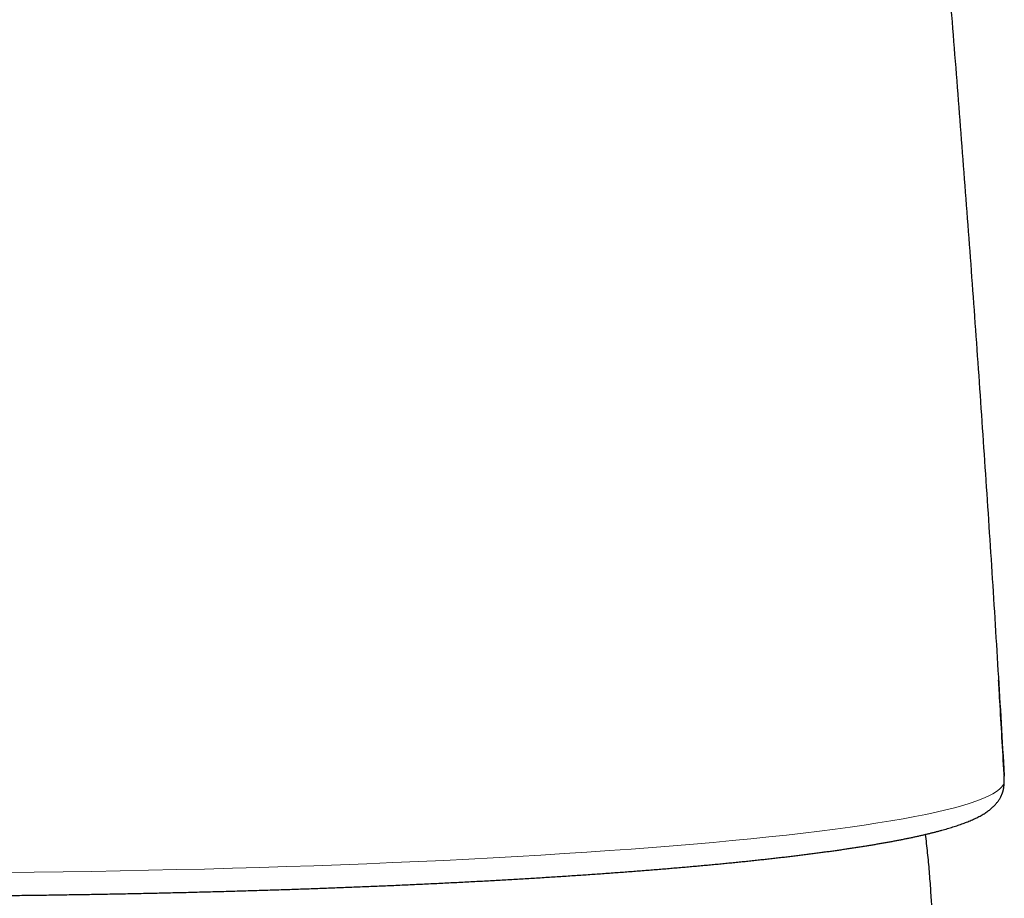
# Model space of a CAD drawing. Header units: millimetres. Extents: x 8 to 524, y 12 to 399.
# Tile 125 of 133: x 277 to 298, y 362 to 381. Entities that reach past the tile are written whole.
import ezdxf

# ---------------------------------------------------------------- set-up
doc = ezdxf.new("R2010")
doc.units = ezdxf.units.MM

msp = doc.modelspace()

# ---------------------------------------------------------------- linework, layer by layer
at = {"color": 7, "linetype": 'Continuous', "lineweight": 30}
msp.add_line((297.942, 364.629), (297.942, 364.615), dxfattribs=at)
at = {"color": 252, "linetype": 'Continuous', "lineweight": 0, "flags": 128}
msp.add_lwpolyline([(276.726, 362.568), (277.339, 362.575), (277.951, 362.583), (278.559, 362.593), (279.164, 362.604), (279.766, 362.616), (280.364, 362.629), (280.957, 362.643), (281.546, 362.659), (282.129, 362.676), (282.707, 362.694), (283.279, 362.713), (283.845, 362.734), (284.404, 362.756), (284.956, 362.778), (285.501, 362.802), (286.038, 362.827), (286.567, 362.854), (287.088, 362.881), (287.6, 362.909), (288.102, 362.938), (288.596, 362.969), (289.079, 363), (289.553, 363.033), (290.016, 363.066), (290.469, 363.1), (290.911, 363.135), (291.341, 363.171), (291.76, 363.208), (292.167, 363.246), (292.562, 363.285), (292.945, 363.324), (293.316, 363.365), (293.673, 363.406), (294.018, 363.447), (294.349, 363.49), (294.667, 363.533), (294.971, 363.577), (295.261, 363.621), (295.537, 363.666), (295.799, 363.711), (296.047, 363.757), (296.28, 363.804), (296.498, 363.851), (296.701, 363.898), (296.89, 363.946), (297.063, 363.994), (297.221, 364.043), (297.364, 364.092), (297.491, 364.141), (297.603, 364.19), (297.7, 364.24), (297.78, 364.289), (297.845, 364.339), (297.894, 364.389), (297.928, 364.439)], dxfattribs=at)
at = {"color": 252, "linetype": 'Continuous', "lineweight": 0}
msp.add_arc((297.432, 364.411), 0.496, 333.0005, 3.2994, dxfattribs=at)
at = {"color": 7, "linetype": 'Continuous', "lineweight": 30}
for points, knots in [([(295.444, 395.799), (295.519, 395.058), (295.67, 393.577), (295.887, 391.353), (296.098, 389.13), (296.301, 386.905), (296.497, 384.68), (296.687, 382.454), (296.869, 380.228), (297.043, 378.001), (297.211, 375.774), (297.372, 373.546), (297.526, 371.317), (297.672, 369.088), (297.812, 366.859), (297.899, 365.372), (297.942, 364.629)], [0, 0, 0, 0, 0.071429, 0.142857, 0.214286, 0.285714, 0.357143, 0.428571, 0.5, 0.571429, 0.642857, 0.714286, 0.785714, 0.857143, 0.928571, 1, 1, 1, 1]), ([(297.94, 364.661), (297.91, 365.18), (297.872, 365.845), (297.831, 366.511), (297.822, 366.657)], [0, 0, 0, 0, 0.779698, 1, 1, 1, 1]), ([(297.875, 364.185), (297.878, 364.192), (297.884, 364.204), (297.891, 364.222), (297.898, 364.238), (297.903, 364.252), (297.908, 364.267), (297.912, 364.279), (297.916, 364.292), (297.92, 364.305), (297.923, 364.321), (297.927, 364.335), (297.929, 364.347), (297.931, 364.358), (297.933, 364.368), (297.934, 364.38), (297.936, 364.393), (297.938, 364.407), (297.939, 364.419), (297.94, 364.43), (297.941, 364.441), (297.942, 364.452), (297.943, 364.462), (297.943, 364.474), (297.944, 364.484), (297.944, 364.493), (297.944, 364.5), (297.944, 364.504), (297.944, 364.508), (297.944, 364.513), (297.944, 364.519), (297.945, 364.527), (297.945, 364.537), (297.945, 364.549), (297.944, 364.562), (297.944, 364.578), (297.944, 364.595), (297.943, 364.608), (297.943, 364.615)], [0, 0, 0, 0, 0.040389, 0.074288, 0.101806, 0.123136, 0.139268, 0.15505, 0.171799, 0.204511, 0.236729, 0.267688, 0.293355, 0.317174, 0.341473, 0.369595, 0.401551, 0.435904, 0.464545, 0.492518, 0.519896, 0.547768, 0.576543, 0.60622, 0.636599, 0.662922, 0.677094, 0.688572, 0.698127, 0.71156, 0.730064, 0.75363, 0.782241, 0.815877, 0.854509, 0.898105, 0.94662, 1, 1, 1, 1]), ([(297.942, 364.629), (297.942, 364.629), (297.942, 364.629), (297.942, 364.63), (297.942, 364.632), (297.942, 364.634), (297.942, 364.638), (297.942, 364.643), (297.941, 364.648), (297.941, 364.654), (297.941, 364.658), (297.941, 364.66), (297.941, 364.661)], [0, 0, 0, 0, 0.009415, 0.039527, 0.088984, 0.185075, 0.315644, 0.448365, 0.60425, 0.783303, 0.985522, 1, 1, 1, 1]), ([(273.635, 362.064), (273.705, 362.064), (273.803, 362.064), (273.948, 362.064), (274.073, 362.064), (274.221, 362.064), (274.378, 362.065), (274.542, 362.065), (274.711, 362.066), (274.885, 362.066), (275.063, 362.067), (275.243, 362.068), (275.425, 362.069), (275.609, 362.07), (275.794, 362.072), (275.981, 362.073), (276.169, 362.075), (276.358, 362.076), (276.547, 362.078), (276.737, 362.08), (276.928, 362.082), (277.119, 362.085), (277.31, 362.087), (277.501, 362.089), (277.693, 362.092), (277.885, 362.095), (278.077, 362.098), (278.269, 362.101), (278.461, 362.104), (278.653, 362.107), (278.845, 362.11), (279.037, 362.114), (279.229, 362.118), (279.42, 362.121), (279.612, 362.125), (279.803, 362.13), (279.994, 362.134), (280.184, 362.138), (280.374, 362.143), (280.564, 362.147), (280.754, 362.152), (280.943, 362.157), (281.132, 362.162), (281.321, 362.167), (281.509, 362.172), (281.696, 362.177), (281.883, 362.183), (282.07, 362.189), (282.256, 362.194), (282.442, 362.2), (282.627, 362.206), (282.811, 362.212), (282.995, 362.219), (283.178, 362.225), (283.361, 362.232), (283.543, 362.238), (283.724, 362.245), (283.905, 362.252), (284.085, 362.259), (284.265, 362.266), (284.443, 362.273), (284.621, 362.281), (284.799, 362.288), (284.975, 362.296), (285.151, 362.304), (285.326, 362.312), (285.5, 362.32), (285.673, 362.328), (285.846, 362.336), (286.018, 362.344), (286.188, 362.353), (286.358, 362.361), (286.527, 362.37), (286.696, 362.379), (286.863, 362.388), (287.029, 362.397), (287.195, 362.406), (287.359, 362.415), (287.523, 362.425), (287.686, 362.434), (287.847, 362.444), (288.008, 362.454), (288.168, 362.464), (288.326, 362.473), (288.484, 362.484), (288.641, 362.494), (288.796, 362.504), (288.951, 362.514), (289.104, 362.525), (289.256, 362.535), (289.408, 362.546), (289.558, 362.557), (289.707, 362.568), (289.855, 362.579), (290.001, 362.59), (290.147, 362.601), (290.291, 362.612), (290.435, 362.624), (290.577, 362.635), (290.718, 362.647), (290.858, 362.659), (290.996, 362.67), (291.133, 362.682), (291.269, 362.694), (291.404, 362.706), (291.538, 362.718), (291.67, 362.731), (291.801, 362.743), (291.931, 362.755), (292.06, 362.768), (292.187, 362.781), (292.313, 362.793), (292.438, 362.806), (292.561, 362.819), (292.683, 362.832), (292.804, 362.845), (292.923, 362.858), (293.042, 362.871), (293.158, 362.885), (293.274, 362.898), (293.388, 362.911), (293.5, 362.925), (293.612, 362.939), (293.721, 362.952), (293.83, 362.966), (293.937, 362.98), (294.043, 362.994), (294.147, 363.008), (294.25, 363.022), (294.352, 363.036), (294.452, 363.05), (294.551, 363.065), (294.648, 363.079), (294.744, 363.094), (294.838, 363.108), (294.931, 363.123), (295.023, 363.137), (295.113, 363.152), (295.202, 363.167), (295.289, 363.182), (295.375, 363.197), (295.459, 363.212), (295.542, 363.227), (295.624, 363.243), (295.704, 363.258), (295.783, 363.273), (295.86, 363.289), (295.936, 363.304), (296.01, 363.32), (296.083, 363.336), (296.155, 363.352), (296.225, 363.368), (296.294, 363.384), (296.361, 363.4), (296.427, 363.417), (296.492, 363.433), (296.555, 363.45), (296.617, 363.467), (296.678, 363.484), (296.737, 363.501), (296.795, 363.518), (296.852, 363.536), (296.908, 363.554), (296.962, 363.572), (297.016, 363.59), (297.068, 363.609), (297.119, 363.629), (297.169, 363.648), (297.219, 363.669), (297.267, 363.69), (297.314, 363.711), (297.361, 363.734), (297.406, 363.757), (297.451, 363.781), (297.494, 363.806), (297.534, 363.831), (297.573, 363.857), (297.609, 363.883), (297.643, 363.909), (297.674, 363.935), (297.703, 363.961), (297.729, 363.987), (297.754, 364.013), (297.777, 364.039), (297.799, 364.066), (297.819, 364.093), (297.837, 364.121), (297.855, 364.149), (297.867, 364.17), (297.873, 364.183), (297.874, 364.186)], [0, 0, 0, 0, 0.005723, 0.00805, 0.011913, 0.015927, 0.020237, 0.024738, 0.029389, 0.034157, 0.039017, 0.043952, 0.048949, 0.053997, 0.05909, 0.064219, 0.069381, 0.074571, 0.079786, 0.085022, 0.090278, 0.095551, 0.10084, 0.106142, 0.111457, 0.116784, 0.122121, 0.127468, 0.132824, 0.138188, 0.143559, 0.148937, 0.154322, 0.159713, 0.165109, 0.17051, 0.175917, 0.181327, 0.186742, 0.192161, 0.197584, 0.20301, 0.208439, 0.213872, 0.219307, 0.224745, 0.230186, 0.235629, 0.241074, 0.246521, 0.251971, 0.257422, 0.262875, 0.26833, 0.273787, 0.279245, 0.284705, 0.290165, 0.295628, 0.301091, 0.306556, 0.312021, 0.317488, 0.322955, 0.328424, 0.333893, 0.339363, 0.344834, 0.350306, 0.355778, 0.361251, 0.366725, 0.372199, 0.377673, 0.383148, 0.388623, 0.394099, 0.399575, 0.405052, 0.410529, 0.416006, 0.421483, 0.42696, 0.432438, 0.437916, 0.443394, 0.448872, 0.45435, 0.459828, 0.465307, 0.470785, 0.476263, 0.481742, 0.48722, 0.492698, 0.498176, 0.503655, 0.509133, 0.514611, 0.520089, 0.525566, 0.531044, 0.536521, 0.541999, 0.547476, 0.552953, 0.55843, 0.563907, 0.569383, 0.574859, 0.580336, 0.585812, 0.591287, 0.596763, 0.602239, 0.607714, 0.613189, 0.618665, 0.62414, 0.629615, 0.635089, 0.640564, 0.646039, 0.651514, 0.656989, 0.662464, 0.66794, 0.673415, 0.678891, 0.684367, 0.689844, 0.695321, 0.700798, 0.706277, 0.711756, 0.717236, 0.722718, 0.7282, 0.733684, 0.73917, 0.744658, 0.750147, 0.755639, 0.761134, 0.766632, 0.772133, 0.777638, 0.783147, 0.788661, 0.794181, 0.799706, 0.805239, 0.810779, 0.816328, 0.821886, 0.827456, 0.833037, 0.838633, 0.844244, 0.849873, 0.855522, 0.861194, 0.866891, 0.872617, 0.878376, 0.884173, 0.89001, 0.895894, 0.901828, 0.907817, 0.91386, 0.919953, 0.926084, 0.932223, 0.938301, 0.944241, 0.949965, 0.955412, 0.960552, 0.965384, 0.969928, 0.974212, 0.978265, 0.982118, 0.985795, 0.989322, 0.992719, 0.996005, 0.999197, 1, 1, 1, 1]), ([(296.403, 361.883), (296.401, 361.918), (296.395, 362.02), (296.384, 362.188), (296.37, 362.388), (296.354, 362.587), (296.336, 362.786), (296.316, 362.986), (296.295, 363.183), (296.28, 363.314), (296.272, 363.379)], [0, 0, 0, 0, 0.0703373, 0.2035415, 0.3367511, 0.4699669, 0.603188, 0.7364136, 0.8696432, 1, 1, 1, 1])]:
    msp.add_open_spline(points, degree=3, knots=knots, dxfattribs=at)
at = {"color": 252, "linetype": 'Continuous', "lineweight": 0}
msp.add_open_spline([(297.928, 364.439), (297.93, 364.445), (297.934, 364.455), (297.939, 364.478), (297.942, 364.507), (297.944, 364.541), (297.944, 364.581), (297.943, 364.613), (297.942, 364.629)], degree=3, knots=[0, 0, 0, 0, 0.166184, 0.333115, 0.500379, 0.667559, 0.834237, 1, 1, 1, 1], dxfattribs=at)

doc.saveas('drawing.dxf')
